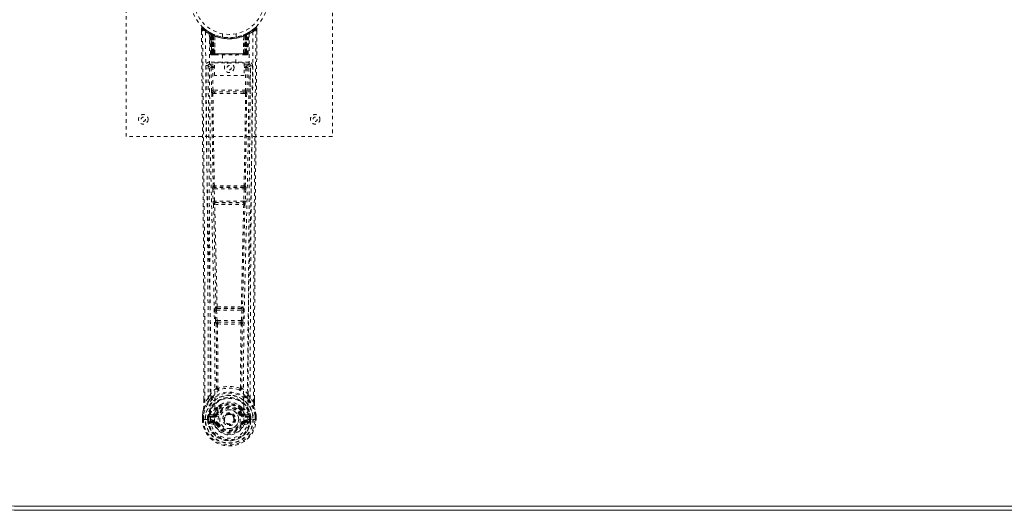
# Model space of a CAD drawing. Header units: inches. Extents: x 21.4 to 116.9, y 47.1 to 76.8.
# Tile 1 of 4: x 36.1 to 64.7, y 47.1 to 61.3. Entities that reach past the tile are written whole.
import ezdxf

# ---------------------------------------------------------------- set-up
doc = ezdxf.new("R2010")
doc.units = ezdxf.units.IN
doc.header["$MEASUREMENT"] = 0
doc.linetypes.add('SLD-Dashed', pattern=[0.075, 0.05, -0.025])
doc.linetypes.add('SLD-Solid', pattern=[0])

msp = doc.modelspace()

# ---------------------------------------------------------------- linework, layer by layer
at = {"color": 7, "linetype": 'SLD-Dashed', "lineweight": 0}
for p, q in [((39.163, 57.938), (39.163, 65.938)), ((45.163, 65.938), (45.163, 57.938)), ((41.357, 61.079), (41.357, 60.995)), ((41.386, 61.08), (41.407, 61.102)), ((42.809, 61.014), (42.749, 60.977)), ((42.92, 61.102), (42.819, 61.021)), ((42.97, 61.079), (42.94, 61.08)), ((42.969, 60.994), (42.97, 61.079)), ((41.595, 60.964), (41.581, 60.972)), ((41.609, 60.939), (41.596, 60.948)), ((41.617, 60.342), (41.596, 60.948)), ((41.63, 60.342), (41.609, 60.939)), ((41.679, 60.92), (41.613, 60.954)), ((41.696, 60.893), (41.628, 60.929)), ((41.649, 60.342), (41.628, 60.929)), ((41.629, 60.932), (41.651, 60.338)), ((41.656, 60.899), (41.668, 60.925)), ((41.656, 60.899), (41.656, 60.342)), ((41.661, 60.896), (41.656, 60.899)), ((41.661, 60.896), (41.673, 60.922)), ((41.661, 60.342), (41.661, 60.896)), ((41.668, 60.925), (41.673, 60.922)), ((41.669, 60.892), (41.681, 60.919)), ((41.669, 60.342), (41.669, 60.892)), ((41.673, 60.89), (41.686, 60.917)), ((41.673, 60.89), (41.673, 60.342)), ((41.681, 60.919), (41.679, 60.92)), ((41.686, 60.917), (41.681, 60.919)), ((41.688, 60.884), (41.699, 60.91)), ((41.688, 60.884), (41.688, 60.342)), ((41.691, 60.882), (41.703, 60.909)), ((41.691, 60.342), (41.691, 60.882)), ((41.696, 60.893), (41.698, 60.893)), ((41.715, 60.342), (41.696, 60.893)), ((41.698, 60.893), (41.717, 60.342)), ((41.699, 60.91), (41.703, 60.909)), ((41.742, 60.864), (41.741, 60.865)), ((41.745, 60.34), (41.741, 60.865)), ((41.742, 60.864), (41.747, 60.342)), ((41.746, 60.89), (41.743, 60.892)), ((41.963, 60.927), (41.963, 60.83)), ((42.363, 60.83), (42.363, 60.927)), ((42.583, 60.892), (42.58, 60.89)), ((42.58, 60.342), (42.584, 60.864)), ((42.586, 60.865), (42.581, 60.34)), ((42.586, 60.865), (42.584, 60.864)), ((42.61, 60.342), (42.629, 60.893)), ((42.63, 60.893), (42.611, 60.342)), ((42.624, 60.909), (42.635, 60.882)), ((42.627, 60.91), (42.653, 60.923)), ((42.627, 60.91), (42.639, 60.884)), ((42.629, 60.893), (42.63, 60.893)), ((42.698, 60.929), (42.63, 60.893)), ((42.635, 60.882), (42.635, 60.342)), ((42.639, 60.342), (42.639, 60.884)), ((42.645, 60.919), (42.641, 60.917)), ((42.641, 60.917), (42.653, 60.89)), ((42.645, 60.919), (42.658, 60.892)), ((42.647, 60.92), (42.646, 60.919)), ((42.714, 60.954), (42.647, 60.92)), ((42.653, 60.922), (42.658, 60.925)), ((42.653, 60.922), (42.666, 60.896)), ((42.653, 60.342), (42.653, 60.89)), ((42.658, 60.892), (42.657, 60.342)), ((42.658, 60.925), (42.667, 60.929)), ((42.658, 60.925), (42.671, 60.899)), ((42.671, 60.899), (42.666, 60.896)), ((42.666, 60.896), (42.666, 60.342)), ((42.671, 60.342), (42.671, 60.899)), ((42.676, 60.338), (42.698, 60.932)), ((42.678, 60.342), (42.698, 60.929)), ((42.691, 60.923), (42.686, 60.924)), ((42.696, 60.342), (42.717, 60.939)), ((42.71, 60.342), (42.731, 60.948)), ((42.731, 60.948), (42.717, 60.939)), ((42.745, 60.972), (42.732, 60.964)), ((41.617, 60.342), (41.63, 60.342)), ((41.644, 60.314), (41.648, 60.313)), ((41.649, 60.342), (41.715, 60.342)), ((41.649, 60.313), (41.649, 60.313)), ((41.656, 60.313), (41.661, 60.313)), ((41.66, 60.313), (41.67, 60.313)), ((42.666, 60.342), (41.661, 60.342)), ((41.67, 60.313), (41.674, 60.313)), ((41.673, 60.342), (42.653, 60.342)), ((41.679, 60.313), (41.745, 60.313)), ((41.688, 60.342), (41.691, 60.342)), ((42.635, 60.342), (41.691, 60.342)), ((41.717, 60.342), (41.715, 60.342)), ((41.745, 60.34), (41.747, 60.342)), ((41.747, 60.342), (42.58, 60.342)), ((41.747, 60.313), (42.579, 60.313)), ((41.968, 60.313), (41.968, 60.08)), ((42.358, 60.08), (42.358, 60.313)), ((42.58, 60.342), (42.581, 60.34)), ((42.581, 60.313), (42.648, 60.313)), ((42.611, 60.342), (42.61, 60.342)), ((42.611, 60.342), (42.678, 60.342)), ((42.635, 60.342), (42.639, 60.342)), ((42.653, 60.313), (42.657, 60.313)), ((42.657, 60.313), (42.666, 60.313)), ((42.665, 60.313), (42.67, 60.313)), ((42.67, 60.313), (42.67, 60.315)), ((42.678, 60.313), (42.678, 60.313)), ((42.679, 60.313), (42.683, 60.314)), ((42.696, 60.342), (42.71, 60.342)), ((41.55, 60.016), (41.547, 59.998)), ((41.547, 60.006), (41.547, 59.996)), ((41.547, 59.996), (41.547, 59.994)), ((41.547, 59.995), (41.554, 59.181)), ((41.592, 60.104), (41.592, 60.044)), ((42.735, 60.104), (41.592, 60.104)), ((41.592, 60.044), (41.739, 60.044)), ((41.639, 59.941), (41.646, 59.281)), ((41.639, 59.941), (41.684, 59.941)), ((41.684, 59.986), (41.684, 59.941)), ((41.739, 59.986), (41.684, 59.986)), ((41.739, 59.941), (41.684, 59.941)), ((41.691, 59.281), (41.684, 59.941)), ((41.739, 60.08), (42.6, 60.08)), ((41.739, 59.714), (41.739, 60.08)), ((42.6, 60.08), (42.6, 59.714)), ((42.6, 60.044), (42.735, 60.044)), ((42.6, 59.986), (42.643, 59.986)), ((42.6, 59.941), (42.643, 59.941)), ((42.643, 59.941), (42.636, 59.281)), ((42.643, 59.986), (42.643, 59.941)), ((42.688, 59.941), (42.681, 59.281)), ((42.735, 60.044), (42.735, 60.104)), ((42.772, 59.181), (42.779, 59.995)), ((42.78, 59.998), (42.777, 60.016)), ((42.78, 59.996), (42.779, 60.006)), ((42.78, 59.994), (42.78, 59.996)), ((42.6, 59.714), (41.739, 59.714)), ((41.689, 59.191), (41.737, 59.191)), ((42.636, 59.281), (41.691, 59.281)), ((41.747, 59.237), (41.7, 59.237)), ((42.579, 59.237), (41.747, 59.237)), ((42.627, 59.237), (42.579, 59.237)), ((42.589, 59.191), (42.638, 59.191)), ((45.163, 57.938), (39.163, 57.938)), ((41.696, 56.502), (41.691, 56.5)), ((41.735, 56.456), (41.741, 56.459)), ((42.591, 56.456), (41.735, 56.456)), ((42.586, 56.459), (42.591, 56.456)), ((42.636, 56.5), (42.63, 56.502)), ((41.683, 56.41), (41.694, 56.057)), ((41.728, 56.411), (42.599, 56.411)), ((41.739, 56.059), (41.728, 56.411)), ((42.599, 56.411), (42.588, 56.059)), ((42.643, 56.41), (42.632, 56.057)), ((41.707, 55.967), (41.708, 55.967)), ((42.588, 56.059), (41.739, 56.059)), ((41.753, 56.013), (41.752, 56.014)), ((41.752, 56.014), (42.574, 56.014)), ((42.574, 56.014), (42.574, 56.013)), ((42.619, 55.967), (42.619, 55.967)), ((41.753, 52.888), (41.765, 52.579)), ((41.776, 52.981), (41.763, 52.977)), ((41.797, 52.889), (42.529, 52.889)), ((41.809, 52.58), (41.797, 52.889)), ((41.807, 52.934), (41.82, 52.938)), ((42.519, 52.934), (41.807, 52.934)), ((42.507, 52.938), (42.519, 52.934)), ((42.529, 52.889), (42.517, 52.58)), ((42.551, 52.981), (42.564, 52.977)), ((42.574, 52.888), (42.562, 52.579)), ((41.765, 52.579), (41.767, 52.545)), ((41.783, 52.489), (41.784, 52.488)), ((42.517, 52.58), (41.809, 52.58)), ((41.828, 52.535), (41.828, 52.536)), ((41.828, 52.536), (42.499, 52.536)), ((42.499, 52.536), (42.498, 52.535)), ((42.542, 52.488), (42.543, 52.489)), ((42.562, 52.579), (42.559, 52.545)), ((41.552, 50.323), (41.612, 50.435)), ((42.715, 50.435), (42.774, 50.323)), ((41.427, 50.206), (41.427, 50.295)), ((41.428, 50.296), (41.428, 50.207)), ((41.552, 50.323), (41.456, 50.207)), ((42.87, 50.207), (42.774, 50.323)), ((42.899, 50.207), (42.899, 50.308)), ((42.9, 50.206), (42.9, 50.308)), ((41.705, 49.859), (41.59, 49.838)), ((41.782, 49.859), (41.79, 49.871)), ((41.79, 49.871), (41.817, 49.859)), ((41.792, 50.019), (41.792, 49.997)), ((41.799, 50.047), (41.81, 50.065)), ((41.815, 50.014), (41.815, 49.992)), ((42.51, 49.859), (42.537, 49.871)), ((42.512, 49.992), (42.511, 50.014)), ((42.516, 50.065), (42.528, 50.047)), ((42.535, 50.019), (42.535, 49.997)), ((42.537, 49.871), (42.544, 49.859)), ((42.737, 49.838), (42.621, 49.859)), ((41.384, 49.828), (41.384, 49.824)), ((41.384, 49.707), (41.384, 49.824)), ((41.384, 49.707), (41.388, 49.707)), ((41.385, 49.824), (41.385, 49.706)), ((41.388, 49.707), (41.441, 49.707)), ((41.414, 49.824), (41.413, 49.708)), ((41.441, 49.707), (41.464, 49.707)), ((41.464, 49.707), (41.47, 49.707)), ((41.47, 49.707), (41.62, 49.707)), ((41.565, 49.779), (41.535, 49.781)), ((41.535, 49.78), (41.535, 49.781)), ((41.535, 49.708), (41.535, 49.78)), ((41.535, 49.708), (41.535, 49.708)), ((41.565, 49.779), (41.564, 49.708)), ((41.57, 49.708), (41.564, 49.708)), ((41.565, 49.78), (41.57, 49.799)), ((41.57, 49.799), (41.57, 49.786)), ((41.57, 49.786), (41.57, 49.708)), ((41.58, 49.827), (41.577, 49.823)), ((41.58, 49.827), (41.59, 49.838)), ((41.588, 49.587), (41.707, 49.563)), ((41.59, 49.838), (41.59, 49.838)), ((41.59, 49.838), (41.59, 49.838)), ((41.605, 49.805), (41.735, 49.83)), ((41.605, 49.805), (41.605, 49.775)), ((41.735, 49.805), (41.605, 49.805)), ((41.735, 49.775), (41.605, 49.775)), ((41.618, 49.653), (41.618, 49.623)), ((41.618, 49.653), (41.735, 49.653)), ((41.735, 49.602), (41.618, 49.623)), ((41.618, 49.623), (41.735, 49.623)), ((41.62, 49.707), (41.62, 49.707)), ((41.735, 49.83), (41.735, 49.805)), ((41.735, 49.775), (41.735, 49.805)), ((41.735, 49.653), (41.735, 49.623)), ((41.735, 49.602), (41.735, 49.623)), ((41.794, 49.559), (41.79, 49.567)), ((41.817, 49.568), (41.794, 49.559)), ((42.007, 49.714), (42.008, 49.729)), ((42.007, 49.705), (42.007, 49.714)), ((42.532, 49.559), (42.51, 49.568)), ((42.536, 49.567), (42.532, 49.559)), ((42.587, 49.536), (42.532, 49.559)), ((42.592, 49.83), (42.722, 49.805)), ((42.592, 49.83), (42.592, 49.805)), ((42.722, 49.805), (42.592, 49.805)), ((42.592, 49.775), (42.592, 49.805)), ((42.722, 49.775), (42.592, 49.775)), ((42.592, 49.653), (42.592, 49.623)), ((42.592, 49.653), (42.709, 49.653)), ((42.709, 49.623), (42.592, 49.602)), ((42.592, 49.602), (42.592, 49.623)), ((42.592, 49.623), (42.709, 49.623)), ((42.62, 49.563), (42.739, 49.587)), ((42.707, 49.707), (42.857, 49.707)), ((42.709, 49.623), (42.709, 49.653)), ((42.722, 49.775), (42.722, 49.805)), ((42.737, 49.838), (42.747, 49.827)), ((42.75, 49.823), (42.747, 49.827)), ((42.756, 49.799), (42.756, 49.786)), ((42.762, 49.78), (42.756, 49.799)), ((42.756, 49.786), (42.757, 49.708)), ((42.757, 49.708), (42.762, 49.708)), ((42.792, 49.781), (42.762, 49.779)), ((42.762, 49.708), (42.762, 49.779)), ((42.792, 49.781), (42.792, 49.78)), ((42.792, 49.78), (42.792, 49.708)), ((42.857, 49.707), (42.863, 49.707)), ((42.863, 49.707), (42.886, 49.707)), ((42.886, 49.707), (42.939, 49.707)), ((42.913, 49.708), (42.913, 49.824)), ((42.939, 49.707), (42.943, 49.707)), ((42.942, 49.706), (42.941, 49.824)), ((42.942, 49.824), (42.942, 49.828)), ((42.943, 49.707), (42.942, 49.824))]:
    msp.add_line(p, q, dxfattribs=at)
at = {"color": 7, "linetype": 'SLD-Solid', "lineweight": 15}
for p, q in [((102.038, 47.181), (36.288, 47.181)), ((36.288, 47.181), (102.038, 47.181)), ((102.038, 47.063), (36.288, 47.063))]:
    msp.add_line(p, q, dxfattribs=at)
at = {"color": 7, "linetype": 'SLD-Dashed', "lineweight": 0, "flags": 128}
for points in [[(41.356, 61.079), (41.357, 61.079), (41.359, 61.079), (41.365, 61.08), (41.375, 61.08), (41.381, 61.079), (41.386, 61.08)], [(41.427, 50.295), (41.424, 52.924), (41.407, 55.642), (41.382, 58.361), (41.356, 61.079)], [(41.405, 61.099), (41.398, 61.103), (41.39, 61.106), (41.381, 61.106), (41.374, 61.105), (41.367, 61.101), (41.361, 61.096), (41.358, 61.089), (41.357, 61.082)], [(41.456, 50.207), (41.457, 50.946), (41.457, 51.726), (41.455, 52.549), (41.451, 53.414), (41.447, 54.211), (41.441, 55.041), (41.44, 55.231), (41.439, 55.424), (41.437, 55.618), (41.436, 55.751), (41.435, 55.881), (41.434, 56.016), (41.432, 56.158), (41.428, 56.611), (41.424, 57.116), (41.419, 57.671), (41.415, 58.022), (41.412, 58.395), (41.408, 58.797), (41.404, 59.173), (41.4, 59.664), (41.395, 60.1), (41.392, 60.481), (41.389, 60.808), (41.387, 61.08)], [(42.87, 50.207), (42.869, 51.021), (42.87, 51.87), (42.872, 52.754), (42.876, 53.556), (42.879, 54.074), (42.882, 54.616), (42.886, 55.182), (42.891, 55.745), (42.895, 56.233), (42.901, 56.88), (42.907, 57.568), (42.914, 58.298), (42.92, 58.974), (42.94, 61.08)], [(42.9, 50.308), (42.903, 52.924), (42.92, 55.641), (42.944, 58.362), (42.97, 61.079)], [(42.967, 61.079), (42.965, 61.087), (42.962, 61.095), (42.957, 61.101), (42.95, 61.106), (42.943, 61.109), (42.936, 61.109), (42.929, 61.107), (42.922, 61.103)], [(41.475, 60.986), (41.481, 59.395), (41.499, 57.806), (41.53, 56.219), (41.568, 54.637), (41.597, 53.397), (41.621, 52.161), (41.63, 50.931), (41.62, 49.707)], [(41.584, 60.93), (41.591, 59.344), (41.611, 57.759), (41.644, 56.177), (41.684, 54.598), (41.716, 53.361), (41.74, 52.127), (41.75, 50.899), (41.738, 49.677)], [(41.59, 60.965), (41.596, 60.954), (41.6, 60.94)], [(41.596, 60.953), (41.597, 60.948), (41.597, 60.946)], [(41.627, 60.936), (41.628, 60.931), (41.628, 60.929)], [(41.629, 60.945), (41.636, 60.941), (41.668, 60.925)], [(42.742, 60.93), (42.736, 59.344), (42.716, 57.759), (42.683, 56.177), (42.642, 54.598), (42.611, 53.361), (42.586, 52.127), (42.577, 50.899), (42.589, 49.677)], [(42.851, 60.986), (42.846, 59.395), (42.827, 57.806), (42.797, 56.219), (42.759, 54.637), (42.729, 53.397), (42.706, 52.161), (42.696, 50.931), (42.706, 49.707)], [(41.656, 60.342), (41.641, 60.342), (41.628, 60.342), (41.62, 60.342), (41.617, 60.342)], [(41.63, 60.342), (41.634, 60.342), (41.642, 60.342), (41.655, 60.342), (41.669, 60.342)], [(41.688, 60.342), (41.68, 60.342), (41.672, 60.342), (41.665, 60.342), (41.659, 60.342), (41.654, 60.342), (41.651, 60.342), (41.649, 60.342), (41.649, 60.342)], [(41.649, 60.342), (41.65, 60.335), (41.65, 60.333)], [(41.662, 60.313), (41.662, 60.313), (41.663, 60.313), (41.666, 60.314), (41.67, 60.315)], [(41.677, 60.313), (41.679, 60.313), (41.68, 60.313)], [(41.717, 60.342), (41.72, 60.332), (41.727, 60.323)], [(41.745, 60.34), (41.73, 60.326), (41.727, 60.323)], [(42.581, 60.34), (42.596, 60.326), (42.6, 60.323)], [(42.6, 60.323), (42.606, 60.332), (42.61, 60.342)], [(42.678, 60.342), (42.678, 60.342), (42.676, 60.342), (42.672, 60.342), (42.667, 60.342), (42.661, 60.342), (42.654, 60.342), (42.647, 60.342), (42.639, 60.342)], [(42.657, 60.342), (42.672, 60.342), (42.684, 60.342), (42.693, 60.342), (42.696, 60.342)], [(42.657, 60.315), (42.661, 60.314), (42.663, 60.313), (42.664, 60.313), (42.664, 60.313)], [(42.71, 60.342), (42.707, 60.342), (42.699, 60.342), (42.686, 60.342), (42.671, 60.342)], [(41.487, 59.998), (41.49, 59.622), (41.494, 59.193), (41.499, 58.723), (41.503, 58.298), (41.505, 58.076), (41.507, 57.853), (41.509, 57.631), (41.512, 57.378), (41.514, 57.123), (41.517, 56.876), (41.521, 56.372), (41.526, 55.904), (41.529, 55.472), (41.533, 55.05), (41.537, 54.56), (41.543, 53.719), (41.547, 52.871), (41.551, 51.993), (41.553, 51.139), (41.552, 50.323)], [(41.547, 59.998), (41.57, 59.97), (41.639, 59.941)], [(41.547, 59.998), (41.577, 56.81), (41.603, 53.622), (41.612, 50.435)], [(41.684, 59.986), (41.615, 60.015), (41.592, 60.044)], [(42.735, 60.044), (42.712, 60.015), (42.643, 59.986)], [(42.688, 59.941), (42.683, 59.941), (42.673, 59.941), (42.659, 59.941), (42.643, 59.941)], [(42.688, 59.941), (42.757, 59.97), (42.778, 59.995)], [(42.715, 50.435), (42.724, 53.622), (42.749, 56.81), (42.78, 59.998)], [(42.774, 50.323), (42.774, 51.063), (42.775, 51.835), (42.778, 52.638), (42.782, 53.404), (42.787, 54.179), (42.793, 54.955), (42.799, 55.711), (42.806, 56.437), (42.812, 57.112), (42.819, 57.869), (42.826, 58.578), (42.833, 59.276), (42.84, 59.998)], [(41.691, 59.281), (41.675, 59.281), (41.661, 59.281), (41.651, 59.281), (41.646, 59.281)], [(41.656, 59.193), (41.672, 57.847), (41.696, 56.502)], [(41.73, 56.5), (41.705, 57.845), (41.689, 59.191)], [(42.589, 59.191), (42.378, 59.19), (42.163, 59.19), (41.949, 59.19), (41.737, 59.191)], [(42.579, 59.237), (42.375, 59.237), (42.169, 59.237), (41.957, 59.237), (41.747, 59.237)], [(42.638, 59.191), (42.621, 57.845), (42.596, 56.5)], [(42.627, 59.237), (42.644, 59.234), (42.654, 59.226)], [(42.671, 59.193), (42.655, 57.847), (42.63, 56.502)], [(42.681, 59.281), (42.676, 59.281), (42.666, 59.281), (42.651, 59.281), (42.636, 59.281)], [(41.728, 56.411), (41.72, 56.411), (41.712, 56.411), (41.705, 56.41), (41.698, 56.41), (41.692, 56.41), (41.688, 56.41), (41.685, 56.41), (41.683, 56.41)], [(42.643, 56.41), (42.642, 56.41), (42.639, 56.41), (42.634, 56.41), (42.629, 56.41), (42.622, 56.41), (42.615, 56.411), (42.607, 56.411), (42.599, 56.411)], [(41.739, 56.059), (41.731, 56.058), (41.723, 56.058), (41.715, 56.058), (41.709, 56.058), (41.703, 56.057), (41.699, 56.057), (41.696, 56.057), (41.694, 56.057)], [(41.694, 56.057), (41.696, 56.024), (41.696, 56.022)], [(41.708, 55.967), (41.743, 54.472), (41.776, 52.981)], [(41.811, 52.977), (41.778, 54.468), (41.742, 55.964)], [(42.584, 55.964), (42.549, 54.468), (42.515, 52.977)], [(42.619, 55.967), (42.584, 54.472), (42.551, 52.981)], [(42.632, 56.057), (42.631, 56.057), (42.628, 56.057), (42.623, 56.057), (42.618, 56.058), (42.611, 56.058), (42.604, 56.058), (42.596, 56.058), (42.588, 56.059)], [(42.614, 55.987), (42.616, 55.985), (42.619, 55.967)], [(42.632, 56.057), (42.631, 56.024), (42.63, 56.022)], [(41.797, 52.889), (41.789, 52.889), (41.782, 52.889), (41.774, 52.888), (41.768, 52.888), (41.762, 52.888), (41.758, 52.888), (41.755, 52.888), (41.753, 52.888)], [(41.797, 52.889), (41.797, 52.898), (41.797, 52.906), (41.799, 52.92), (41.802, 52.93), (41.807, 52.934)], [(42.519, 52.934), (42.524, 52.93), (42.528, 52.92), (42.53, 52.906), (42.53, 52.898), (42.529, 52.889)], [(42.574, 52.888), (42.572, 52.888), (42.569, 52.888), (42.564, 52.888), (42.559, 52.888), (42.552, 52.888), (42.545, 52.889), (42.537, 52.889), (42.529, 52.889)], [(41.809, 52.58), (41.801, 52.58), (41.794, 52.58), (41.787, 52.58), (41.78, 52.579), (41.775, 52.579), (41.77, 52.579), (41.767, 52.579), (41.765, 52.579)], [(41.784, 52.488), (41.795, 51.557), (41.796, 50.628)], [(41.82, 52.483), (41.831, 51.551), (41.831, 50.621)], [(42.495, 50.621), (42.496, 51.551), (42.507, 52.483)], [(42.517, 52.58), (42.516, 52.572), (42.515, 52.563), (42.511, 52.549), (42.505, 52.539), (42.502, 52.537), (42.5, 52.536), (42.499, 52.536)], [(42.562, 52.579), (42.557, 52.579), (42.546, 52.579), (42.532, 52.58), (42.517, 52.58)], [(42.542, 52.488), (42.532, 51.557), (42.531, 50.628)], [(41.793, 50.619), (41.696, 50.533), (41.612, 50.435)], [(41.793, 50.619), (41.795, 50.609), (41.8, 50.6), (41.806, 50.594), (41.814, 50.591), (41.822, 50.591), (41.83, 50.595), (41.836, 50.601), (41.841, 50.61)], [(41.831, 50.621), (41.832, 50.619), (41.832, 50.617), (41.835, 50.614), (41.841, 50.61)], [(42.485, 50.61), (42.492, 50.614), (42.494, 50.617), (42.495, 50.619), (42.495, 50.621)], [(42.485, 50.61), (42.49, 50.601), (42.497, 50.595), (42.505, 50.591), (42.513, 50.591), (42.52, 50.594), (42.527, 50.6), (42.531, 50.609), (42.533, 50.619)], [(42.715, 50.435), (42.631, 50.533), (42.533, 50.619)], [(41.595, 50.283), (41.494, 50.159), (41.415, 50.005)], [(41.456, 50.207), (41.45, 50.207), (41.444, 50.207), (41.438, 50.207), (41.433, 50.207), (41.43, 50.207), (41.427, 50.207), (41.426, 50.206), (41.427, 50.206)], [(41.705, 50.386), (41.699, 50.38), (41.69, 50.371)], [(41.936, 50.15), (41.886, 50.124), (41.81, 50.065)], [(42.516, 50.065), (42.441, 50.124), (42.391, 50.15)], [(42.637, 50.371), (42.627, 50.38), (42.622, 50.386)], [(42.732, 50.283), (42.832, 50.159), (42.912, 50.005)], [(42.9, 50.206), (42.9, 50.206), (42.899, 50.207), (42.897, 50.207), (42.893, 50.207), (42.888, 50.207), (42.882, 50.207), (42.876, 50.207), (42.87, 50.207)], [(41.415, 50.005), (41.398, 49.926), (41.384, 49.828)], [(41.384, 49.824), (41.397, 49.919), (41.413, 49.994)], [(41.415, 50.005), (41.413, 49.999), (41.413, 49.994)], [(41.733, 49.882), (41.719, 49.865), (41.705, 49.859)], [(41.792, 49.997), (41.761, 49.946), (41.733, 49.882)], [(41.844, 49.848), (41.839, 49.85), (41.834, 49.852), (41.829, 49.854), (41.825, 49.856), (41.822, 49.857), (41.819, 49.858), (41.817, 49.859), (41.817, 49.859)], [(42.482, 49.848), (42.488, 49.85), (42.493, 49.852), (42.497, 49.854), (42.502, 49.856), (42.505, 49.857), (42.508, 49.858), (42.509, 49.859), (42.51, 49.859)], [(42.537, 49.871), (42.511, 49.931), (42.483, 49.979)], [(42.535, 49.997), (42.566, 49.946), (42.594, 49.882)], [(42.594, 49.882), (42.607, 49.865), (42.621, 49.859)], [(42.914, 49.994), (42.914, 49.999), (42.912, 50.005)], [(42.942, 49.828), (42.931, 49.916), (42.912, 50.005)], [(42.942, 49.824), (42.93, 49.919), (42.914, 49.994)], [(41.413, 49.708), (41.407, 49.708), (41.401, 49.708), (41.395, 49.707), (41.391, 49.707), (41.387, 49.707), (41.384, 49.707), (41.383, 49.707), (41.384, 49.707)], [(41.384, 49.828), (41.385, 49.828), (41.387, 49.827), (41.39, 49.827), (41.394, 49.826), (41.398, 49.826), (41.403, 49.825), (41.408, 49.824), (41.414, 49.824)], [(41.384, 49.824), (41.384, 49.824), (41.385, 49.824), (41.387, 49.824), (41.391, 49.824), (41.396, 49.824), (41.401, 49.824), (41.407, 49.824), (41.414, 49.824)], [(41.564, 49.708), (41.561, 49.708), (41.554, 49.708), (41.545, 49.708), (41.535, 49.708)], [(41.565, 49.779), (41.565, 49.779), (41.565, 49.78)], [(41.605, 49.775), (41.587, 49.778), (41.57, 49.786)], [(41.575, 49.635), (41.595, 49.648), (41.618, 49.653)], [(42.589, 49.677), (42.584, 49.6), (42.561, 49.524), (42.522, 49.454), (42.468, 49.393), (42.402, 49.344), (42.328, 49.307), (42.247, 49.285), (42.163, 49.277), (42.08, 49.285), (41.999, 49.307), (41.924, 49.344), (41.859, 49.393), (41.805, 49.454), (41.766, 49.524), (41.743, 49.6), (41.738, 49.677)], [(41.844, 49.58), (41.839, 49.578), (41.834, 49.576), (41.829, 49.574), (41.825, 49.572), (41.822, 49.57), (41.819, 49.569), (41.817, 49.569), (41.817, 49.568)], [(42.482, 49.58), (42.488, 49.578), (42.493, 49.576), (42.497, 49.574), (42.502, 49.572), (42.505, 49.57), (42.508, 49.569), (42.509, 49.569), (42.51, 49.568)], [(42.709, 49.653), (42.732, 49.648), (42.751, 49.635)], [(42.756, 49.786), (42.74, 49.778), (42.722, 49.775)], [(42.762, 49.78), (42.762, 49.779), (42.762, 49.779)], [(42.942, 49.828), (42.941, 49.828), (42.939, 49.827), (42.937, 49.827), (42.933, 49.826), (42.928, 49.826), (42.924, 49.825), (42.918, 49.824), (42.913, 49.824)], [(42.913, 49.824), (42.919, 49.824), (42.925, 49.824), (42.931, 49.824), (42.936, 49.824), (42.939, 49.824), (42.942, 49.824), (42.943, 49.824), (42.942, 49.824)], [(42.943, 49.707), (42.943, 49.707), (42.942, 49.707), (42.94, 49.707), (42.936, 49.707), (42.931, 49.707), (42.926, 49.708), (42.92, 49.708), (42.913, 49.708)]]:
    msp.add_lwpolyline(points, dxfattribs=at)
at = {"color": 7, "linetype": 'SLD-Dashed', "lineweight": 0}
for centre, radius in [((42.163, 61.938), 1.125), ((42.163, 61.938), 1.03), ((42.163, 59.938), 0.14), ((42.163, 59.938), 0.0625), ((39.663, 58.438), 0.14), ((39.663, 58.438), 0.0625), ((44.663, 58.438), 0.14), ((44.663, 58.438), 0.0625), ((42.163, 49.714), 0.7), ((42.163, 49.714), 0.69), ((42.163, 49.714), 0.623), ((42.163, 49.714), 0.32), ((42.163, 49.714), 0.275), ((42.163, 49.714), 0.188), ((42.163, 49.714), 0.157), ((42.163, 49.714), 0.142), ((42.163, 49.714), 0.139), ((42.163, 49.714), 0.138)]:
    msp.add_circle(centre, radius, dxfattribs=at)
at = {"color": 7, "linetype": 'SLD-Solid', "lineweight": 15}
for radius in [14.875, 14.757, 14.757]:
    msp.add_arc((36.288, 61.938), radius, 90, 270, dxfattribs=at)
at = {"color": 7, "linetype": 'SLD-Dashed', "lineweight": 0}
for centre, radius, start, end in [((41.386, 61.08), 0.03, 47.847, 180.5319), ((42.158, 61.973), 1.2, 228.104, 235.3369), ((42.163, 61.938), 1.158, 227.8714, 312.1368), ((42.159, 61.932), 1.12, 227.8955, 235.3621), ((41.505, 60.986), 0.03, 55.9275, 179.7367), ((42.168, 61.932), 1.12, 304.6368, 312.1036), ((42.821, 60.986), 0.03, 0.2571, 124.0788), ((42.166, 61.977), 1.205, 304.6751, 311.8771), ((42.94, 61.08), 0.03, 359.467, 132.1541), ((42.884, 61.049), 0.0644, 28.741, 55.6671), ((42.149, 62.172), 1.364, 240.4162, 245.5497), ((42.163, 61.938), 1.128, 235.3431, 240.4738), ((41.566, 60.947), 0.03, 1.9859, 58.9253), ((42.168, 61.947), 1.138, 238.9331, 239.8051), ((41.546, 60.911), 0.0707, 31.4551, 58.8967), ((41.625, 60.918), 0.0429, 114.1727, 162.9877), ((42.163, 61.97), 1.19, 240.88, 299.12), ((41.58, 60.938), 0.0299, 1.9083, 59.6936), ((42.08, 61.793), 0.961, 239.6214, 242.52), ((42.174, 61.96), 1.154, 239.9254, 243.9569), ((42.153, 61.572), 0.837, 228.2561, 233.5281), ((42.163, 61.938), 1.128, 240.4733, 299.5267), ((42.138, 61.549), 0.807, 229.0802, 234.4638), ((41.598, 60.928), 0.03, 16.86, 61.2577), ((41.598, 60.928), 0.0299, 1.8057, 60.7501), ((42.165, 61.942), 1.132, 240.7914, 245.6982), ((42.143, 61.55), 0.807, 230.3476, 235.6349), ((42.163, 61.937), 1.155, 244.2142, 295.7858), ((42.163, 61.937), 1.155, 244.9104, 295.0896), ((41.666, 60.893), 0.0297, 1.481, 64.4784), ((41.668, 60.892), 0.0297, 1.4759, 64.5498), ((42.163, 61.937), 1.155, 245.8865, 294.1135), ((42.12, 61.49), 0.732, 234.7535, 238.7698), ((41.714, 60.881), 0.0311, 328.3266, 19.6446), ((41.713, 60.881), 0.0345, 328.9617, 15.1619), ((42.163, 61.901), 1.12, 247.9256, 292.0744), ((42.614, 60.881), 0.0345, 164.8381, 211.0383), ((42.613, 60.881), 0.031, 160.218, 211.6921), ((42.207, 61.49), 0.732, 301.2376, 305.2473), ((42.271, 61.706), 0.872, 293.5621, 295.4794), ((42.682, 60.816), 0.109, 91.2464, 120.4826), ((42.659, 60.892), 0.0297, 115.4516, 178.5154), ((42.66, 60.893), 0.0297, 115.5287, 178.5264), ((42.176, 61.559), 0.819, 304.4026, 309.6127), ((42.19, 61.547), 0.804, 305.5262, 310.9297), ((42.714, 60.797), 0.137, 89.409, 113.5129), ((42.169, 61.577), 0.844, 306.4934, 311.7202), ((42.728, 60.928), 0.0299, 119.2487, 178.2033), ((42.299, 61.704), 0.857, 298.8106, 300.3294), ((42.747, 60.938), 0.0299, 120.2951, 178.095), ((42.163, 61.938), 1.127, 299.5265, 304.658), ((42.701, 60.918), 0.0429, 17.021, 65.8157), ((42.761, 60.947), 0.03, 121.0756, 178.0213), ((42.178, 62.172), 1.364, 294.4491, 299.585), ((41.647, 60.343), 0.03, 181.9934, 269.9957), ((41.648, 60.343), 0.0305, 182.3657, 249.368), ((41.66, 60.343), 0.03, 181.9885, 246.5607), ((41.661, 60.344), 0.0315, 237.9491, 270.6864), ((41.679, 60.343), 0.03, 181.9319, 269.936), ((41.676, 60.204), 0.113, 100.0701, 104.0071), ((42.495, 60.339), 0.84, 179.7896, 181.6167), ((42.072, 60.335), 0.411, 179.0112, 183.0504), ((42.094, 60.335), 0.425, 179.0508, 182.9551), ((42.095, 60.335), 0.422, 179.0352, 182.9707), ((42.131, 60.335), 0.443, 179.0881, 182.8343), ((42.133, 60.335), 0.442, 179.0835, 182.8389), ((41.745, 60.343), 0.0299, 181.7955, 269.8158), ((41.748, 60.339), 0.0265, 218.3603, 269.3877), ((42.579, 60.34), 0.0266, 270.7981, 321.4478), ((42.581, 60.343), 0.0299, 270.1868, 358.202), ((42.193, 60.335), 0.443, 357.1738, 0.9224), ((42.197, 60.335), 0.442, 357.1611, 0.9165), ((42.643, 60.348), 0.0353, 261.809, 350.6818), ((42.648, 60.343), 0.03, 270.064, 358.0681), ((42.225, 60.335), 0.428, 357.0651, 0.9383), ((41.796, 60.339), 0.862, 358.4317, 0.2122), ((42.257, 60.335), 0.409, 356.9369, 0.9922), ((42.666, 60.344), 0.0315, 269.3096, 302.3679), ((42.649, 60.198), 0.119, 75.895, 79.5618), ((42.666, 60.343), 0.03, 293.4987, 358.0224), ((42.68, 60.343), 0.03, 270.0043, 358.0066), ((42.678, 60.343), 0.0305, 290.7144, 357.6465), ((41.591, 59.999), 0.105, 89.913, 180.6402), ((41.529, 57.127), 2.872, 89.6425, 90.8396), ((41.592, 59.999), 0.045, 90.0212, 157.991), ((41.684, 59.941), 0.0451, 90.4252, 180.3616), ((42.642, 59.941), 0.0451, 359.6182, 89.5737), ((42.735, 59.999), 0.105, 359.3623, 90.0844), ((42.735, 59.999), 0.045, 22.015, 89.9757), ((42.798, 57.133), 2.865, 89.1597, 90.3594), ((41.935, 59.268), 0.289, 177.3539, 195.0211), ((41.701, 59.192), 0.0456, 91.9253, 179.0019), ((41.682, 59.449), 0.258, 264.222, 271.5571), ((41.763, 59.198), 0.075, 148.012, 184.8001), ((41.768, 59.274), 0.0772, 174.5339, 208.3886), ((41.802, 59.201), 0.0652, 146.4271, 189.4455), ((42.525, 59.201), 0.0652, 350.5378, 33.5536), ((42.559, 59.274), 0.0773, 331.6291, 5.4591), ((42.563, 59.197), 0.0756, 355.3489, 31.8379), ((42.645, 59.45), 0.258, 268.4491, 275.7712), ((42.633, 59.195), 0.0384, 357.0823, 55.3642), ((42.392, 59.268), 0.289, 344.9759, 2.6522), ((41.903, 56.437), 0.222, 163.6425, 187.1188), ((41.736, 56.501), 0.0451, 181.9426, 269.4419), ((41.742, 56.504), 0.0451, 181.9712, 269.4215), ((41.723, 56.635), 0.136, 258.8635, 273.2828), ((41.787, 56.425), 0.0601, 148.6021, 193.1008), ((42.163, 20.369), 36.134, 89.3135, 90.6865), ((41.787, 56.493), 0.057, 172.6155, 216.4823), ((42.163, 23.43), 33.032, 89.2676, 90.7324), ((42.585, 56.504), 0.0451, 270.5754, 358.0319), ((42.54, 56.493), 0.0567, 323.379, 7.5231), ((42.591, 56.501), 0.0451, 270.5581, 358.0574), ((42.54, 56.425), 0.0601, 346.9077, 31.3953), ((42.604, 56.636), 0.136, 266.7394, 281.1114), ((42.423, 56.437), 0.222, 352.8782, 16.3605), ((41.814, 56.018), 0.118, 177.9942, 205.3586), ((41.753, 55.968), 0.0451, 90.6325, 181.6249), ((41.753, 55.968), 0.0451, 90.6353, 181.6281), ((41.734, 56.087), 0.123, 257.6586, 273.6601), ((41.801, 56.053), 0.0626, 174.4866, 218.4557), ((41.811, 55.975), 0.0697, 146.9323, 189.0864), ((42.163, 89.536), 33.574, 269.2814, 270.7187), ((42.163, 89.362), 33.351, 269.2944, 270.7056), ((42.525, 56.053), 0.0626, 321.55, 5.5132), ((42.574, 55.968), 0.0451, 358.3734, 89.3662), ((42.574, 55.97), 0.0433, 22.774, 90.2215), ((42.516, 55.975), 0.0697, 350.9181, 33.0579), ((42.592, 56.089), 0.125, 266.4427, 282.2385), ((42.513, 56.018), 0.118, 334.6457, 2.0125), ((41.916, 52.915), 0.165, 157.6311, 189.4086), ((41.808, 52.979), 0.0451, 182.4891, 269.1344), ((41.821, 52.983), 0.0451, 182.6012, 269.1055), ((41.805, 53.069), 0.092, 251.4703, 273.9855), ((42.163, 15.951), 37.028, 89.4553, 90.5445), ((41.872, 52.97), 0.0612, 173.9376, 211.5393), ((42.163, 20.059), 32.881, 89.4018, 90.5982), ((42.506, 52.983), 0.0451, 270.8935, 357.3998), ((42.455, 52.97), 0.0607, 328.2997, 6.2233), ((42.522, 53.068), 0.0919, 266.0254, 288.5425), ((42.519, 52.979), 0.0451, 270.8625, 357.5139), ((42.411, 52.915), 0.165, 350.5886, 22.3717), ((41.86, 52.541), 0.0933, 177.5401, 214.1275), ((41.828, 52.49), 0.0451, 91.0421, 182.1408), ((41.829, 52.49), 0.0451, 91.0462, 182.1484), ((41.814, 52.571), 0.088, 250.2477, 273.9523), ((41.868, 52.578), 0.0588, 177.8448, 226.6271), ((41.906, 52.496), 0.0873, 153.1891, 188.1893), ((42.163, 85.212), 32.73, 269.399, 270.6008), ((42.163, 85.903), 33.37, 269.4251, 270.5749), ((42.497, 52.49), 0.0451, 357.8497, 88.9528), ((42.42, 52.496), 0.0873, 351.8082, 26.8083), ((42.498, 52.49), 0.0451, 357.8592, 88.9579), ((42.513, 52.572), 0.0889, 266.1801, 289.6199), ((42.466, 52.541), 0.0933, 325.8685, 2.4649), ((42.163, 49.714), 0.787, 8.3239, 171.6761), ((42.163, 49.714), 0.758, 8.3239, 171.6761), ((41.673, 50.438), 0.0608, 182.3829, 301.9707), ((42.432, 49.876), 0.888, 129.1318, 144.9696), ((41.781, 50.627), 0.0143, 327.5537, 3.3538), ((41.854, 50.623), 0.0608, 183.6684, 286.5415), ((41.828, 50.701), 0.0795, 246.0583, 272.5052), ((42.163, 49.7), 0.965, 70.5264, 109.4746), ((41.918, 50.628), 0.0786, 193.3278, 233.7365), ((42.163, 49.773), 0.844, 69.773, 110.227), ((42.472, 50.623), 0.0608, 253.4583, 356.3301), ((42.409, 50.628), 0.0786, 306.2608, 346.675), ((41.895, 49.877), 0.887, 35.0292, 50.8693), ((42.499, 50.7), 0.0794, 267.4865, 293.9486), ((42.545, 50.627), 0.0143, 176.5897, 212.5028), ((42.654, 50.438), 0.0608, 238.0303, 357.6184), ((40.225, 50.178), 1.202, 351.1865, 1.3422), ((37.834, 50.847), 3.678, 346.7631, 349.9885), ((42.163, 49.714), 0.632, 6.0643, 173.9357), ((42.015, 50.77), 0.643, 224.0858, 229.2601), ((42.163, 49.714), 0.602, 6.2697, 173.7303), ((43.139, 48.707), 2.207, 131.0603, 134.4296), ((42.163, 49.703), 0.453, 39.7485, 140.2508), ((42.163, 49.676), 0.494, 46.9722, 133.0278), ((42.163, 49.72), 0.411, 39.0116, 140.9886), ((42.163, 49.732), 0.476, 61.472, 118.5271), ((41.189, 48.709), 2.204, 45.5685, 48.9415), ((42.312, 50.77), 0.643, 310.7388, 315.9151), ((46.493, 50.847), 3.678, 190.0121, 193.2374), ((44.101, 50.178), 1.202, 178.6566, 188.8135), ((42.027, 49.623), 0.491, 116.1271, 155.5129), ((41.97, 49.618), 0.44, 113.9343, 149.9021), ((41.735, 49.86), 0.0299, 180.9969, 268.9527), ((41.763, 49.887), 0.031, 190.1689, 328.1934), ((41.733, 49.886), 0.0565, 271.9563, 331.5671), ((41.735, 49.894), 0.089, 270, 337.226), ((41.735, 49.894), 0.119, 270.0001, 337.2255), ((42.229, 49.718), 0.465, 145.8371, 160.7953), ((41.836, 50.023), 0.0444, 147.3949, 185.001), ((41.814, 50.065), 0.0506, 244.3174, 271.7498), ((41.822, 50), 0.0305, 185.6339, 316.0641), ((41.814, 50.043), 0.0504, 244.2219, 271.7537), ((41.851, 50.07), 0.0404, 187.2949, 232.7897), ((41.848, 50.013), 0.0326, 132.1606, 178.3603), ((41.843, 50.016), 0.0371, 220.1675, 270.7275), ((42.163, 49.714), 0.376, 22.774, 157.226), ((42.163, 49.714), 0.346, 22.7741, 157.2259), ((42.163, 49.714), 0.275, 89.9999, 270.0001), ((42.163, 49.714), 0.157, 65.1542, 110.0596), ((42.163, 49.714), 0.275, 269.9999, 90.0001), ((42.592, 49.894), 0.119, 202.7738, 269.9995), ((42.505, 50), 0.0305, 223.9359, 354.3661), ((42.483, 50.016), 0.0371, 269.2821, 319.8232), ((42.476, 50.07), 0.0404, 307.2299, 352.6929), ((42.479, 50.013), 0.0326, 1.645, 47.8246), ((42.592, 49.894), 0.089, 202.774, 270), ((42.513, 50.065), 0.0506, 268.257, 295.6758), ((42.513, 50.043), 0.0505, 268.2759, 295.7453), ((42.295, 49.619), 0.497, 24.8145, 63.6301), ((42.49, 50.023), 0.0444, 355.0218, 32.68), ((42.357, 49.618), 0.439, 30.069, 66.0864), ((42.563, 49.887), 0.031, 211.5929, 350.051), ((42.594, 49.886), 0.0567, 208.2264, 267.9794), ((42.591, 49.86), 0.0299, 271.0458, 359.0045), ((42.163, 49.714), 0.78, 180, 359.4852), ((42.163, 49.714), 0.78, 180.5288, 359.4712), ((42.163, 49.714), 0.75, 180.4562, 359.5438), ((42.163, 49.714), 0.629, 180.5444, 359.4556), ((42.163, 49.714), 0.599, 180.5443, 359.4557), ((41.684, 49.783), 0.115, 159.686, 172.2984), ((42.163, 49.714), 0.593, 180.5524, 187.6091), ((41.779, 49.663), 0.206, 187.6591, 201.6573), ((41.604, 49.835), 0.0305, 203.8336, 270.9591), ((41.617, 49.593), 0.0299, 88.0463, 192.1078), ((41.738, 49.927), 0.249, 241.7048, 269.8624), ((42.163, 49.701), 0.543, 179.3659, 0.6341), ((41.735, 49.572), 0.0301, 91.4558, 197.6156), ((41.698, 49.519), 0.0455, 22.532, 78.645), ((41.735, 49.534), 0.119, 22.7745, 89.9999), ((41.735, 49.534), 0.089, 22.774, 90), ((41.729, 49.531), 0.0714, 30.3178, 85.2452), ((42.311, 48.251), 1.407, 111.5647, 113.9818), ((42.163, 49.714), 0.4, 202.774, 337.226), ((42.163, 49.714), 0.376, 202.774, 337.226), ((42.163, 49.714), 0.346, 202.7741, 337.2259), ((42.592, 49.534), 0.119, 90.0005, 157.2262), ((42.592, 49.534), 0.089, 90, 157.226), ((42.598, 49.531), 0.0715, 94.787, 149.7548), ((42.629, 49.519), 0.0455, 101.3608, 157.4622), ((42.59, 49.919), 0.242, 269.738, 298.8226), ((42.591, 49.572), 0.0301, 342.3493, 88.5792), ((42.71, 49.593), 0.0299, 347.8898, 91.9561), ((42.722, 49.835), 0.0305, 269.0409, 336.1664), ((42.547, 49.663), 0.206, 338.3427, 352.3409), ((42.672, 49.791), 0.0843, 5.3996, 22.6161), ((42.163, 49.714), 0.593, 352.3909, 359.4476), ((42.768, 48.813), 0.895, 88.5067, 90.4045), ((42.913, 49.824), 0.03, 0.2178, 5.2738), ((42.163, 49.714), 0.459, 202.774, 337.226)]:
    msp.add_arc(centre, radius, start, end, dxfattribs=at)

doc.saveas('drawing.dxf')
